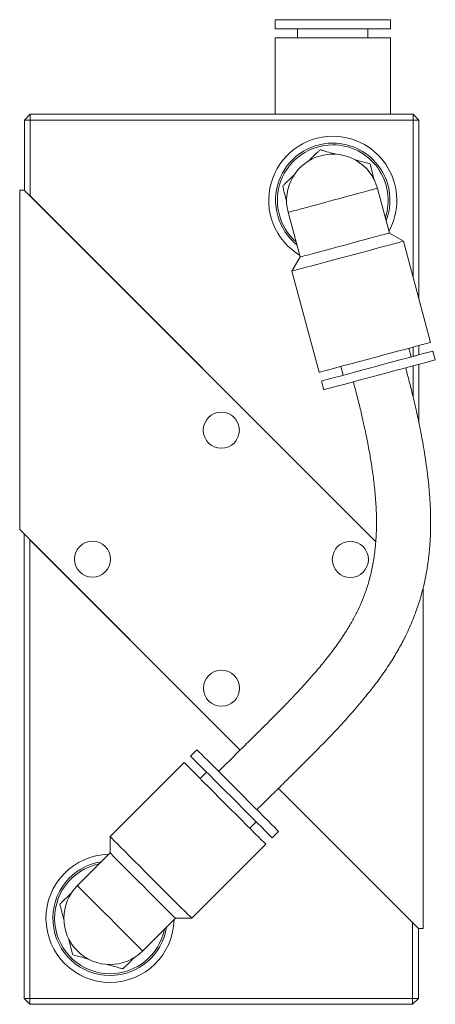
# Model space of a CAD drawing. Header units: inches. Extents: x 4.2 to 30.6, y 4.2 to 19.4.
# Tile 2 of 5: x 4.2 to 6, y 9.9 to 14.2. Entities that reach past the tile are written whole.
import ezdxf

# ---------------------------------------------------------------- set-up
doc = ezdxf.new("R2010")
doc.units = ezdxf.units.IN
doc.header["$MEASUREMENT"] = 0

msp = doc.modelspace()

# ---------------------------------------------------------------- linework, layer by layer
at = {"color": 7, "linetype": 'Continuous', "lineweight": 15}
for p, q in [((5.3333, 14.1875), (5.3333, 14.1482)), ((5.8372, 14.1875), (5.3333, 14.1875)), ((5.8372, 14.1482), (5.8372, 14.1875)), ((5.8372, 14.1482), (5.3333, 14.1482)), ((5.4317, 14.1482), (5.4317, 14.1088)), ((5.7388, 14.1088), (5.7388, 14.1482)), ((5.3333, 14.1088), (5.3333, 13.7749)), ((5.8372, 14.1088), (5.3333, 14.1088)), ((5.8372, 13.7749), (5.8372, 14.1088)), ((4.2652, 13.7749), (4.2402, 13.7499)), ((4.2402, 13.4439), (4.2402, 13.7499)), ((4.2402, 13.7499), (4.2652, 13.7499)), ((4.2652, 13.7749), (4.2652, 13.7499)), ((4.2652, 13.7749), (5.9352, 13.7749)), ((4.2652, 13.7499), (4.2652, 13.4189)), ((5.9352, 13.7499), (4.2652, 13.7499)), ((5.9352, 13.7749), (5.9352, 13.7499)), ((5.9602, 13.7499), (5.9352, 13.7749)), ((5.9352, 13.0673), (5.9352, 13.7499)), ((5.9602, 13.7499), (5.9352, 13.7499)), ((5.9602, 13.7499), (5.9602, 12.974)), ((4.2393, 13.4449), (4.2193, 13.4449)), ((4.2193, 11.9644), (4.2193, 13.4449)), ((4.2393, 13.4449), (5.7722, 11.912)), ((5.8322, 13.2572), (5.78, 13.4521)), ((5.7722, 11.912), (4.2652, 13.4189)), ((5.3905, 13.3478), (5.4428, 13.1529)), ((5.8939, 13.2216), (5.8322, 13.2572)), ((6.0121, 12.7804), (5.8939, 13.2216)), ((5.4428, 13.1529), (5.4071, 13.0912)), ((5.4071, 13.0912), (5.5253, 12.65)), ((5.9272, 12.7169), (5.917, 12.755)), ((5.9352, 12.7191), (5.9352, 12.7599)), ((5.9602, 12.7666), (5.9602, 12.7258)), ((6.0325, 12.7044), (6.0223, 12.7424)), ((5.6204, 12.6755), (5.6306, 12.6375)), ((5.9352, 12.5437), (5.9352, 12.6783)), ((5.9602, 12.685), (5.9602, 12.4328)), ((5.5355, 12.612), (5.5457, 12.574)), ((5.1809, 11.0028), (4.2193, 11.9644)), ((4.2385, 9.9192), (4.2385, 11.9452)), ((4.2635, 11.9202), (4.2635, 9.9192)), ((4.2635, 11.9202), (5.1809, 11.0028)), ((5.9793, 11.7049), (5.9793, 10.2244)), ((4.9923, 11.0043), (4.9644, 10.9764)), ((4.9366, 10.9486), (4.6137, 10.6257)), ((5.034, 10.9068), (5.0062, 10.879)), ((5.9593, 10.2244), (5.3479, 10.8358)), ((5.3479, 10.8358), (5.9335, 10.2502)), ((5.2233, 10.6619), (5.2512, 10.6897)), ((5.3208, 10.6201), (5.3486, 10.6479)), ((4.6137, 10.6257), (4.6137, 10.5544)), ((4.97, 10.2693), (5.2929, 10.5923)), ((4.6137, 10.5544), (4.471, 10.4117)), ((4.7561, 10.1267), (4.8987, 10.2693)), ((4.8987, 10.2693), (4.97, 10.2693)), ((5.9335, 9.9192), (5.9335, 10.2502)), ((5.9585, 10.2252), (5.9585, 9.9192)), ((5.9593, 10.2244), (5.9793, 10.2244)), ((4.2385, 9.9192), (4.2635, 9.9192)), ((4.2385, 9.9192), (4.2635, 9.8942)), ((4.2635, 9.8942), (4.2635, 9.9192)), ((4.2635, 9.9192), (5.9335, 9.9192)), ((5.9335, 9.8942), (5.9335, 9.9192)), ((5.9585, 9.9192), (5.9335, 9.9192)), ((5.9335, 9.8942), (5.9585, 9.9192)), ((5.9335, 9.8942), (4.2635, 9.8942))]:
    msp.add_line(p, q, dxfattribs=at)
at = {"color": 7, "linetype": 'Continuous', "lineweight": 15, "flags": 128}
for points in [[(5.3905, 13.3478), (5.3929, 13.3484), (5.4001, 13.3503), (5.4118, 13.3535), (5.4277, 13.3577), (5.4476, 13.363), (5.4708, 13.3693), (5.4969, 13.3763), (5.5251, 13.3838), (5.5548, 13.3918), (5.5852, 13.3999), (5.6157, 13.4081), (5.6454, 13.4161), (5.6736, 13.4236), (5.6997, 13.4306), (5.7229, 13.4368), (5.7428, 13.4421), (5.7587, 13.4464), (5.7704, 13.4496), (5.7776, 13.4515), (5.78, 13.4521)], [(5.6375, 13.205), (5.6679, 13.2132), (5.6976, 13.2212), (5.7259, 13.2287), (5.7519, 13.2357), (5.7751, 13.2419), (5.795, 13.2473), (5.811, 13.2515), (5.8226, 13.2547), (5.8298, 13.2566), (5.8322, 13.2572)], [(5.4428, 13.1529), (5.4452, 13.1535), (5.4523, 13.1554), (5.464, 13.1586), (5.48, 13.1628), (5.4998, 13.1682), (5.523, 13.1744), (5.5491, 13.1814), (5.5773, 13.1889), (5.607, 13.1969), (5.6375, 13.205)], [(5.6505, 13.1564), (5.6844, 13.1654), (5.7176, 13.1743), (5.7495, 13.1829), (5.7795, 13.1909), (5.807, 13.1983), (5.8314, 13.2048), (5.8523, 13.2104), (5.8693, 13.215), (5.882, 13.2184), (5.8902, 13.2206), (5.8937, 13.2215), (5.8939, 13.2216)], [(5.4071, 13.0912), (5.4073, 13.0912), (5.4108, 13.0921), (5.419, 13.0943), (5.4318, 13.0978), (5.4487, 13.1023), (5.4696, 13.1079), (5.4941, 13.1144), (5.5215, 13.1218), (5.5515, 13.1298), (5.5834, 13.1384), (5.6166, 13.1473), (5.6505, 13.1564)], [(5.7687, 12.7152), (5.8026, 12.7243), (5.8358, 12.7332), (5.8677, 12.7418), (5.8977, 12.7498), (5.9252, 12.7572), (5.9496, 12.7637), (5.9705, 12.7693), (5.9875, 12.7738), (6.0002, 12.7773), (6.0084, 12.7795), (6.0119, 12.7804), (6.0121, 12.7804)], [(5.5253, 12.65), (5.5255, 12.6501), (5.529, 12.651), (5.5372, 12.6532), (5.55, 12.6566), (5.5669, 12.6612), (5.5878, 12.6668), (5.6123, 12.6733), (5.6397, 12.6807), (5.6697, 12.6887), (5.7016, 12.6973), (5.7348, 12.7062), (5.7687, 12.7152)], [(5.7789, 12.6772), (5.8128, 12.6863), (5.846, 12.6952), (5.8779, 12.7037), (5.9079, 12.7118), (5.9353, 12.7191), (5.9598, 12.7257), (5.9807, 12.7313), (5.9977, 12.7358), (6.0104, 12.7392), (6.0186, 12.7414), (6.0221, 12.7424), (6.0223, 12.7424)], [(5.5355, 12.612), (5.5357, 12.612), (5.5392, 12.613), (5.5474, 12.6152), (5.5602, 12.6186), (5.5771, 12.6231), (5.598, 12.6287), (5.6225, 12.6353), (5.6499, 12.6426), (5.6799, 12.6507), (5.7118, 12.6592), (5.745, 12.6681), (5.7789, 12.6772)], [(5.7891, 12.6392), (5.823, 12.6483), (5.8562, 12.6572), (5.8881, 12.6657), (5.9181, 12.6737), (5.9455, 12.6811), (5.97, 12.6876), (5.9909, 12.6932), (6.0078, 12.6978), (6.0206, 12.7012), (6.0288, 12.7034), (6.0323, 12.7044), (6.0325, 12.7044)], [(5.5457, 12.574), (5.5459, 12.574), (5.5494, 12.575), (5.5576, 12.5772), (5.5703, 12.5806), (5.5873, 12.5851), (5.6082, 12.5907), (5.6327, 12.5973), (5.6601, 12.6046), (5.6901, 12.6127), (5.722, 12.6212), (5.7552, 12.6301), (5.7891, 12.6392)], [(5.1704, 10.8261), (5.1456, 10.8509), (5.1213, 10.8752), (5.098, 10.8986), (5.076, 10.9205), (5.0559, 10.9406), (5.038, 10.9585), (5.0227, 10.9738), (5.0103, 10.9862), (5.001, 10.9956), (4.995, 11.0016), (4.9924, 11.0042), (4.9923, 11.0043)], [(5.1148, 10.7704), (5.09, 10.7952), (5.0656, 10.8195), (5.0423, 10.8429), (5.0203, 10.8648), (5.0002, 10.885), (4.9824, 10.9028), (4.9671, 10.9181), (4.9546, 10.9306), (4.9453, 10.9399), (4.9393, 10.9459), (4.9367, 10.9485), (4.9366, 10.9486)], [(5.1426, 10.7983), (5.1178, 10.8231), (5.0935, 10.8474), (5.0701, 10.8707), (5.0482, 10.8927), (5.0281, 10.9128), (5.0102, 10.9307), (4.9949, 10.946), (4.9825, 10.9584), (4.9731, 10.9677), (4.9671, 10.9737), (4.9645, 10.9763), (4.9644, 10.9764)], [(5.3486, 10.6479), (5.3485, 10.648), (5.3459, 10.6506), (5.3399, 10.6567), (5.3306, 10.666), (5.3181, 10.6784), (5.3028, 10.6937), (5.285, 10.7116), (5.2649, 10.7317), (5.2429, 10.7536), (5.2195, 10.777), (5.1952, 10.8013), (5.1704, 10.8261)], [(5.3208, 10.6201), (5.3207, 10.6202), (5.3181, 10.6228), (5.312, 10.6288), (5.3027, 10.6381), (5.2903, 10.6506), (5.275, 10.6659), (5.2571, 10.6837), (5.237, 10.7038), (5.2151, 10.7258), (5.1917, 10.7492), (5.1674, 10.7735), (5.1426, 10.7983)], [(5.2929, 10.5923), (5.2928, 10.5924), (5.2902, 10.595), (5.2842, 10.601), (5.2749, 10.6103), (5.2625, 10.6227), (5.2472, 10.638), (5.2293, 10.6559), (5.2092, 10.676), (5.1872, 10.698), (5.1639, 10.7213), (5.1396, 10.7456), (5.1148, 10.7704)], [(4.7918, 10.4475), (4.767, 10.4723), (4.7427, 10.4966), (4.7194, 10.52), (4.6974, 10.5419), (4.6773, 10.562), (4.6594, 10.5799), (4.6441, 10.5952), (4.6317, 10.6076), (4.6224, 10.6169), (4.6164, 10.623), (4.6138, 10.6256), (4.6137, 10.6257)], [(4.7562, 10.4119), (4.7339, 10.4342), (4.7121, 10.4559), (4.6915, 10.4766), (4.6724, 10.4956), (4.6554, 10.5126), (4.6409, 10.5272), (4.6292, 10.5389), (4.6206, 10.5474), (4.6154, 10.5526), (4.6137, 10.5544)], [(4.97, 10.2693), (4.9699, 10.2694), (4.9673, 10.272), (4.9613, 10.278), (4.952, 10.2874), (4.9395, 10.2998), (4.9242, 10.3151), (4.9064, 10.333), (4.8862, 10.3531), (4.8643, 10.375), (4.8409, 10.3984), (4.8166, 10.4227), (4.7918, 10.4475)], [(4.7561, 10.1267), (4.7543, 10.1284), (4.7491, 10.1336), (4.7405, 10.1422), (4.7288, 10.1539), (4.7143, 10.1684), (4.6973, 10.1854), (4.6782, 10.2045), (4.6576, 10.2251), (4.6358, 10.2469), (4.6135, 10.2692), (4.5912, 10.2915), (4.5695, 10.3132), (4.5488, 10.3339), (4.5297, 10.353), (4.5127, 10.37), (4.4982, 10.3845), (4.4865, 10.3962), (4.478, 10.4047), (4.4727, 10.41), (4.471, 10.4117)], [(4.8987, 10.2693), (4.897, 10.2711), (4.8918, 10.2763), (4.8832, 10.2849), (4.8715, 10.2965), (4.857, 10.3111), (4.84, 10.3281), (4.8209, 10.3472), (4.8002, 10.3678), (4.7785, 10.3896), (4.7562, 10.4119)]]:
    msp.add_lwpolyline(points, dxfattribs=at)
at = {"color": 7, "linetype": 'Continuous', "lineweight": 15}
for centre in [(5.0989, 12.3972), (4.5368, 11.835), (5.6618, 11.8343), (5.0996, 11.2722)]:
    msp.add_circle(centre, 0.0787, dxfattribs=at)
for centre, radius, start, end in [((5.5852, 13.3999), 0.2795, 90, 238.8465), ((5.5852, 13.3999), 0.2795, 331.1535, 90), ((5.5852, 13.3999), 0.2495, 90, 231.1073), ((5.5852, 13.3999), 0.2417, 90, 228.4871), ((5.5852, 13.3999), 0.2495, 338.8927, 90), ((5.5852, 13.3999), 0.2417, 341.5129, 90), ((5.5852, 13.3999), 0.2016, 15, 195), ((4.6135, 10.2692), 0.2795, 91.1535, 270), ((4.6135, 10.2692), 0.2495, 98.8927, 270), ((4.6135, 10.2692), 0.2417, 101.5129, 270), ((4.6135, 10.2692), 0.2016, 135, 315), ((4.6135, 10.2692), 0.2795, 270, 358.8465), ((4.6135, 10.2692), 0.2495, 270, 351.1073), ((4.6135, 10.2692), 0.2417, 270, 348.4871)]:
    msp.add_arc(centre, radius, start, end, dxfattribs=at)
for points, knots in [([(5.4775, 13.5697), (5.4784, 13.5706), (5.4878, 13.5797), (5.5023, 13.5938), (5.5195, 13.6104), (5.5268, 13.6175), (5.5297, 13.6203)], [0, 0, 0, 0, 0.052873, 0.517957, 0.809656, 1, 1, 1, 1]), ([(5.5297, 13.6203), (5.5338, 13.6192), (5.5476, 13.6152), (5.5726, 13.6081), (5.5918, 13.6027), (5.5996, 13.6005)], [0, 0, 0, 0, 0.204335, 0.673302, 1, 1, 1, 1]), ([(5.6783, 13.5781), (5.6796, 13.5778), (5.6922, 13.5742), (5.7117, 13.5687), (5.7347, 13.5622), (5.7445, 13.5594), (5.7483, 13.5583)], [0, 0, 0, 0, 0.052873, 0.517958, 0.809656, 1, 1, 1, 1]), ([(5.7483, 13.5583), (5.7494, 13.5541), (5.7529, 13.5402), (5.7592, 13.515), (5.7641, 13.4957), (5.7661, 13.4878)], [0, 0, 0, 0, 0.2043562, 0.6733626, 1, 1, 1, 1]), ([(5.3666, 13.462), (5.3697, 13.465), (5.38, 13.475), (5.3986, 13.4931), (5.4129, 13.507), (5.4188, 13.5127)], [0, 0, 0, 0, 0.2043353, 0.6733017, 1, 1, 1, 1]), ([(5.3844, 13.3915), (5.384, 13.3928), (5.3809, 13.4054), (5.3759, 13.4251), (5.3701, 13.4482), (5.3676, 13.4581), (5.3666, 13.462)], [0, 0, 0, 0, 0.052978, 0.518037, 0.80972, 1, 1, 1, 1]), ([(5.254, 10.7426), (5.2746, 10.7631), (5.3125, 10.8009), (5.3653, 10.8529), (5.4096, 10.8966), (5.447, 10.9336), (5.4821, 10.9687), (5.521, 11.0078), (5.5607, 11.0487), (5.5997, 11.0897), (5.6382, 11.1312), (5.6852, 11.1838), (5.7379, 11.2466), (5.7899, 11.3144), (5.8332, 11.3775), (5.8691, 11.4363), (5.902, 11.4974), (5.9269, 11.5519), (5.9451, 11.5983), (5.9575, 11.6334), (5.9701, 11.6739), (5.9826, 11.7216), (5.9928, 11.7705), (5.9998, 11.8138), (6.0044, 11.8498), (6.0078, 11.8848), (6.0107, 11.9257), (6.0123, 11.9735), (6.0121, 12.0217), (6.0107, 12.0636), (6.0087, 12.0987), (6.0062, 12.1329), (6.0024, 12.1725), (5.9969, 12.2203), (5.9897, 12.2713), (5.9825, 12.3159), (5.9765, 12.3502), (5.9719, 12.375), (5.9676, 12.3971), (5.9628, 12.421), (5.9565, 12.451), (5.9478, 12.4905), (5.9363, 12.5402), (5.9213, 12.6011), (5.9096, 12.6455), (5.9032, 12.6697)], [0, 0, 0, 0, 0.039661, 0.073154, 0.101091, 0.124539, 0.144899, 0.168887, 0.199736, 0.222692, 0.246087, 0.276926, 0.318931, 0.357915, 0.393508, 0.423256, 0.451864, 0.48826, 0.504853, 0.519917, 0.539072, 0.562613, 0.587217, 0.60722, 0.622425, 0.636633, 0.655217, 0.678431, 0.701857, 0.720996, 0.735602, 0.749788, 0.767819, 0.789917, 0.815338, 0.838201, 0.851456, 0.862929, 0.872557, 0.882227, 0.896173, 0.914389, 0.937418, 0.965734, 1, 1, 1, 1]), ([(5.675, 12.6086), (5.6818, 12.5828), (5.6942, 12.5356), (5.71, 12.4707), (5.7222, 12.4169), (5.7319, 12.3714), (5.7397, 12.3317), (5.7479, 12.2868), (5.7569, 12.232), (5.7659, 12.1651), (5.773, 12.0915), (5.7766, 12.0157), (5.7754, 11.9392), (5.7695, 11.8699), (5.7594, 11.8057), (5.7459, 11.748), (5.7293, 11.6947), (5.7108, 11.6471), (5.6903, 11.6025), (5.6658, 11.5568), (5.6357, 11.5076), (5.5986, 11.4538), (5.5573, 11.3996), (5.5161, 11.35), (5.4794, 11.308), (5.4445, 11.2697), (5.4081, 11.2308), (5.371, 11.1923), (5.3348, 11.1556), (5.2977, 11.1183), (5.2536, 11.0745), (5.2017, 11.0233), (5.145, 10.9674), (5.1065, 10.9291), (5.0869, 10.9096)], [0, 0, 0, 0, 0.041056, 0.074969, 0.102716, 0.125914, 0.146526, 0.164873, 0.196029, 0.231951, 0.268612, 0.309697, 0.348502, 0.386174, 0.416523, 0.448435, 0.477166, 0.50221, 0.526905, 0.552658, 0.5819, 0.615537, 0.653064, 0.686593, 0.714722, 0.738723, 0.766298, 0.796643, 0.82098, 0.845462, 0.877591, 0.916528, 0.95752, 1, 1, 1, 1]), ([(4.3949, 10.3312), (4.398, 10.3343), (4.4083, 10.3443), (4.4269, 10.3624), (4.4412, 10.3762), (4.447, 10.3819)], [0, 0, 0, 0, 0.2043546, 0.6733632, 1, 1, 1, 1]), ([(4.4126, 10.2607), (4.4123, 10.262), (4.4091, 10.2746), (4.4042, 10.2943), (4.3983, 10.3175), (4.3958, 10.3273), (4.3949, 10.3312)], [0, 0, 0, 0, 0.052872, 0.517955, 0.809655, 1, 1, 1, 1]), ([(4.4504, 10.1108), (4.4494, 10.1151), (4.4459, 10.129), (4.4395, 10.1541), (4.4347, 10.1734), (4.4327, 10.1814)], [0, 0, 0, 0, 0.204335, 0.673301, 1, 1, 1, 1]), ([(4.5204, 10.091), (4.5191, 10.0913), (4.5066, 10.0949), (4.4871, 10.1004), (4.4641, 10.107), (4.4543, 10.1097), (4.4504, 10.1108)], [0, 0, 0, 0, 0.052873, 0.517957, 0.809654, 1, 1, 1, 1]), ([(4.7213, 10.0995), (4.7203, 10.0985), (4.711, 10.0894), (4.6964, 10.0753), (4.6793, 10.0587), (4.672, 10.0516), (4.6691, 10.0488)], [0, 0, 0, 0, 0.052975, 0.518036, 0.80972, 1, 1, 1, 1]), ([(4.6691, 10.0488), (4.6649, 10.05), (4.6511, 10.0539), (4.6261, 10.061), (4.607, 10.0664), (4.5991, 10.0686)], [0, 0, 0, 0, 0.204336, 0.673301, 1, 1, 1, 1])]:
    msp.add_open_spline(points, degree=3, knots=knots, dxfattribs=at)

doc.saveas('drawing.dxf')
